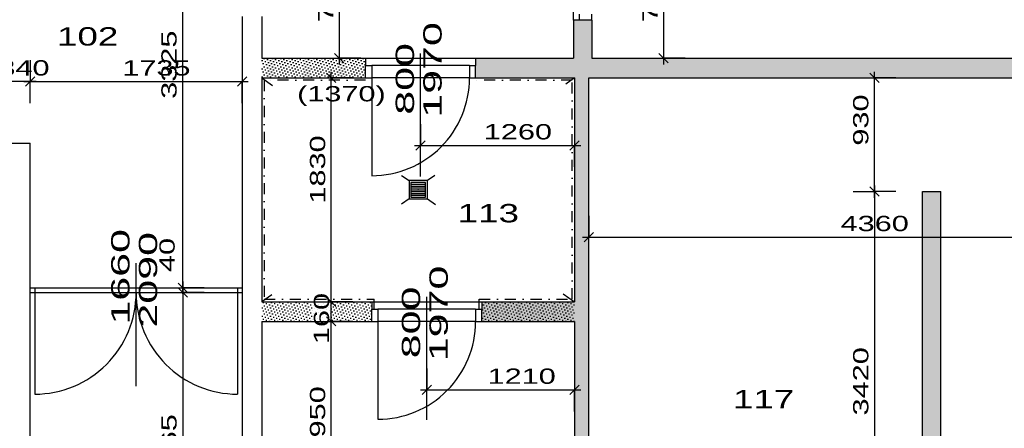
# Model space of a CAD drawing. Extents: x -196363 to 396902, y -489949 to -260582.
# Tile 80 of 256: x 113479 to 121534, y -385167 to -381828. Entities that reach past the tile are written whole.
import ezdxf

# ---------------------------------------------------------------- set-up
doc = ezdxf.new("R2010")
doc.units = 0
doc.header["$MEASUREMENT"] = 0
doc.linetypes.add('DOTDASH', pattern=[1, 0.3, -0.2, 0, -0.2, 0.3])
for name, color, linetype in [('bourani', 15, 'Continuous'), ('koty', 1, 'Continuous'), ('legenda', 1, 'Continuous'), ('noszdiv', 1, 'Continuous'), ('srafbourani', 15, 'Continuous')]:
    doc.layers.add(name, color=color, linetype=linetype)
doc.styles.add('SPIRITTXTSTYLE1', font='ROMAN')
doc.styles.add('SPIRITTXTSTYLE2', font='txt')
doc.linetypes.add('CERCH2', pattern='A,0,-1,[17,dur+dsp vaclavov.shx,S=0.003401,R=0,X=-1,Y=0],0', length=1)
doc.dimstyles.new('SPIRITSTYLE136', dxfattribs={"dimtxt": 125, "dimasz": 12.7, "dimexe": 175, "dimexo": -35.349609, "dimgap": 50, "dimtad": 1, "dimdec": 3, "dimzin": 0, "dimdsep": 46, "dimlunit": 7, "dimtxsty": 'SPIRITTXTSTYLE1', "dimblk1": '_TICKMARKS136', "dimblk2": '_TICKMARKS136', "dimsah": 1, "dimcen": 0.09, "dimdle": 50, "dimclrd": 1, "dimclre": 1, "dimclrt": 1, "dimadec": 0, "dimazin": 0, "dimtfac": 1, "dimtdec": 4, "dimtofl": 0, "dimtmove": 1, "dimatfit": 0, "dimfxl": 0, "dimtolj": 1, "dimtzin": 0, "dimarcsym": 0})
doc.dimstyles.new('SPIRITSTYLE137', dxfattribs={"dimtxt": 125, "dimasz": 12.7, "dimexe": 175, "dimexo": -42.815823, "dimgap": 50, "dimtad": 1, "dimdec": 3, "dimzin": 0, "dimdsep": 46, "dimlunit": 7, "dimtxsty": 'SPIRITTXTSTYLE1', "dimblk1": '_TICKMARKS137', "dimblk2": '_TICKMARKS137', "dimsah": 1, "dimcen": 0.09, "dimdle": 50, "dimclrd": 1, "dimclre": 1, "dimclrt": 1, "dimadec": 0, "dimazin": 0, "dimtfac": 1, "dimtdec": 4, "dimtofl": 0, "dimtmove": 1, "dimatfit": 0, "dimfxl": 0, "dimtolj": 1, "dimtzin": 0, "dimarcsym": 0})
doc.dimstyles.new('SPIRITSTYLE139', dxfattribs={"dimtxt": 125, "dimasz": 12.7, "dimexe": 175, "dimexo": 1127.841431, "dimgap": 50, "dimtad": 1, "dimdec": 3, "dimzin": 0, "dimdsep": 46, "dimlunit": 7, "dimtxsty": 'SPIRITTXTSTYLE1', "dimblk1": '_TICKMARKS139', "dimblk2": '_TICKMARKS139', "dimsah": 1, "dimcen": 0.09, "dimdle": 50, "dimclrd": 1, "dimclre": 1, "dimclrt": 1, "dimadec": 0, "dimazin": 0, "dimtfac": 1, "dimtdec": 4, "dimtofl": 0, "dimtmove": 1, "dimatfit": 0, "dimfxl": 0, "dimtolj": 1, "dimtzin": 0, "dimarcsym": 0})
doc.dimstyles.new('SPIRITSTYLE17', dxfattribs={"dimtxt": 125, "dimasz": 12.7, "dimexe": 175, "dimexo": 4669.553711, "dimgap": 50, "dimtad": 1, "dimdec": 3, "dimzin": 0, "dimdsep": 46, "dimlunit": 7, "dimtxsty": 'SPIRITTXTSTYLE1', "dimblk1": '_TICKMARKS17', "dimblk2": '_TICKMARKS17', "dimsah": 1, "dimcen": 0.09, "dimdle": 50, "dimclrd": 1, "dimclre": 1, "dimclrt": 1, "dimadec": 0, "dimazin": 0, "dimtfac": 1, "dimtdec": 4, "dimtofl": 0, "dimtmove": 1, "dimatfit": 0, "dimfxl": 0, "dimtolj": 1, "dimtzin": 0, "dimarcsym": 0})
doc.dimstyles.new('SPIRITSTYLE26', dxfattribs={"dimtxt": 125, "dimasz": 12.7, "dimexe": 175, "dimexo": -175, "dimgap": 50, "dimtad": 1, "dimdec": 3, "dimzin": 0, "dimdsep": 46, "dimlunit": 7, "dimtxsty": 'SPIRITTXTSTYLE1', "dimblk1": '_TICKMARKS26', "dimblk2": '_TICKMARKS26', "dimsah": 1, "dimcen": 0.09, "dimdle": 50, "dimclrd": 1, "dimclre": 1, "dimclrt": 1, "dimadec": 0, "dimazin": 0, "dimtfac": 1, "dimtdec": 4, "dimtofl": 0, "dimtmove": 1, "dimatfit": 0, "dimfxl": 0, "dimtolj": 1, "dimtzin": 0, "dimarcsym": 0})
doc.dimstyles.new('SPIRITSTYLE329', dxfattribs={"dimtxt": 125, "dimasz": 12.7, "dimexe": 175, "dimexo": 206.34726, "dimgap": 50, "dimtad": 1, "dimdec": 3, "dimzin": 0, "dimdsep": 46, "dimlunit": 7, "dimtxsty": 'SPIRITTXTSTYLE1', "dimblk1": '_TICKMARKS329', "dimblk2": '_TICKMARKS329', "dimsah": 1, "dimcen": 0.09, "dimdle": 50, "dimclrd": 1, "dimclre": 1, "dimclrt": 1, "dimadec": 0, "dimazin": 0, "dimtfac": 1, "dimtdec": 4, "dimtofl": 0, "dimtmove": 1, "dimatfit": 0, "dimfxl": 0, "dimtolj": 1, "dimtzin": 0, "dimarcsym": 0})
doc.dimstyles.new('SPIRITSTYLE331', dxfattribs={"dimtxt": 125, "dimasz": 12.7, "dimexe": 175, "dimexo": -55.788673, "dimgap": 50, "dimtad": 1, "dimdec": 3, "dimzin": 0, "dimdsep": 46, "dimlunit": 7, "dimtxsty": 'SPIRITTXTSTYLE1', "dimblk1": '_TICKMARKS331', "dimblk2": '_TICKMARKS331', "dimsah": 1, "dimcen": 0.09, "dimdle": 50, "dimclrd": 1, "dimclre": 1, "dimclrt": 1, "dimadec": 0, "dimazin": 0, "dimtfac": 1, "dimtdec": 4, "dimtofl": 0, "dimtmove": 1, "dimatfit": 0, "dimfxl": 0, "dimtolj": 1, "dimtzin": 0, "dimarcsym": 0})
doc.dimstyles.new('SPIRITSTYLE351', dxfattribs={"dimtxt": 125, "dimasz": 12.7, "dimexe": 175, "dimexo": -75.930077, "dimgap": 50, "dimtad": 1, "dimdec": 3, "dimzin": 0, "dimdsep": 46, "dimlunit": 7, "dimtxsty": 'SPIRITTXTSTYLE1', "dimblk1": '_TICKMARKS351', "dimblk2": '_TICKMARKS351', "dimsah": 1, "dimcen": 0.09, "dimdle": 50, "dimclrd": 1, "dimclre": 1, "dimclrt": 1, "dimadec": 0, "dimazin": 0, "dimtfac": 1, "dimtdec": 4, "dimtofl": 0, "dimtmove": 1, "dimatfit": 0, "dimfxl": 0, "dimtolj": 1, "dimtzin": 0, "dimarcsym": 0})
doc.dimstyles.new('SPIRITSTYLE352', dxfattribs={"dimtxt": 125, "dimasz": 12.7, "dimexe": 175, "dimexo": -116.857811, "dimgap": 50, "dimtad": 1, "dimdec": 3, "dimzin": 0, "dimdsep": 46, "dimlunit": 7, "dimtxsty": 'SPIRITTXTSTYLE1', "dimblk1": '_TICKMARKS352', "dimblk2": '_TICKMARKS352', "dimsah": 1, "dimcen": 0.09, "dimdle": 50, "dimclrd": 1, "dimclre": 1, "dimclrt": 1, "dimadec": 0, "dimazin": 0, "dimtfac": 1, "dimtdec": 4, "dimtofl": 0, "dimtmove": 1, "dimatfit": 0, "dimfxl": 0, "dimtolj": 1, "dimtzin": 0, "dimarcsym": 0})
doc.dimstyles.new('SPIRITSTYLE354', dxfattribs={"dimtxt": 125, "dimasz": 12.7, "dimexe": 175, "dimexo": 217.112503, "dimgap": 50, "dimtad": 1, "dimdec": 3, "dimzin": 0, "dimdsep": 46, "dimlunit": 7, "dimtxsty": 'SPIRITTXTSTYLE1', "dimblk1": '_TICKMARKS354', "dimblk2": '_TICKMARKS354', "dimsah": 1, "dimcen": 0.09, "dimdle": 50, "dimclrd": 1, "dimclre": 1, "dimclrt": 1, "dimadec": 0, "dimazin": 0, "dimtfac": 1, "dimtdec": 4, "dimtofl": 0, "dimtmove": 1, "dimatfit": 0, "dimfxl": 0, "dimtolj": 1, "dimtzin": 0, "dimarcsym": 0})
doc.dimstyles.new('SPIRITSTYLE362', dxfattribs={"dimtxt": 125, "dimasz": 12.7, "dimexe": 175, "dimexo": 7969.371094, "dimgap": 50, "dimtad": 1, "dimdec": 3, "dimzin": 0, "dimdsep": 46, "dimlunit": 7, "dimtxsty": 'SPIRITTXTSTYLE1', "dimblk1": '_TICKMARKS362', "dimblk2": '_TICKMARKS362', "dimsah": 1, "dimcen": 0.09, "dimdle": 50, "dimclrd": 1, "dimclre": 1, "dimclrt": 1, "dimadec": 0, "dimazin": 0, "dimtfac": 1, "dimtdec": 4, "dimtofl": 0, "dimtmove": 1, "dimatfit": 0, "dimfxl": 0, "dimtolj": 1, "dimtzin": 0, "dimarcsym": 0})
doc.dimstyles.new('SPIRITSTYLE78', dxfattribs={"dimtxt": 125, "dimasz": 12.7, "dimexe": 175, "dimexo": 328.932007, "dimgap": 50, "dimtad": 1, "dimdec": 3, "dimzin": 0, "dimdsep": 46, "dimlunit": 7, "dimtxsty": 'SPIRITTXTSTYLE1', "dimblk1": '_TICKMARKS78', "dimblk2": '_TICKMARKS78', "dimsah": 1, "dimcen": 0.09, "dimdle": 50, "dimclrd": 1, "dimclre": 1, "dimclrt": 1, "dimadec": 0, "dimazin": 0, "dimtfac": 1, "dimtdec": 4, "dimtofl": 0, "dimtmove": 1, "dimatfit": 0, "dimfxl": 0, "dimtolj": 1, "dimtzin": 0, "dimarcsym": 0})
pattern_1 = [(45.000008, (858026.688, -24615.152), (-8.41899395, 25.25696945), [0, -23.8125])]

# ---------------------------------------------------------------- blocks, each defined once
blk = doc.blocks.new('_TICKMARKS17')
at = {"color": 1, "linetype": 'Continuous'}
blk.add_line((-3, -3), (3, 3), dxfattribs=at)
blk = doc.blocks.new('*D562')
at = {"color": 1, "linetype": 'Continuous', "ltscale": 300}
for p, q in [((113564.2, -389549.9, 1723.8), (113564.2, -389724.9, 1723.8)), ((115299.1, -389549.9, 1723.8), (115299.1, -389724.9, 1723.8)), ((113514.2, -389724.9, 1723.8), (115349.1, -389724.9, 1723.8)), ((113564.2, -389899.9, 1723.8), (113564.2, -389724.9, 1723.8)), ((115299.1, -389899.9, 1723.8), (115299.1, -389724.9, 1723.8))]:
    blk.add_line(p, q, dxfattribs=at)
at = {"color": 1, "linetype": 'Continuous', "ltscale": 300, "xscale": 12.69999980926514, "yscale": 12.69999980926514, "zscale": 12.69999980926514, "rotation": 180.0000050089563}
blk.add_blockref('_TICKMARKS17', (113564.2, -389724.9, 1723.8), dxfattribs=at)
at = {"color": 1, "linetype": 'Continuous', "ltscale": 300, "xscale": 12.69999980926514, "yscale": 12.69999980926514, "zscale": 12.69999980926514}
blk.add_blockref('_TICKMARKS17', (115299.1, -389724.9, 1723.8), dxfattribs=at)
at = {"color": 1, "linetype": 'Continuous', "ltscale": 300, "style": 'SPIRITTXTSTYLE1', "width": 1.5}
blk.add_text('1735', height=125, dxfattribs=at).set_placement((114318.6, -389674.9, 1723.8))
blk = doc.blocks.new('_TICKMARKS78')
at = {"color": 1, "linetype": 'Continuous'}
blk.add_line((-3, -3), (3, 3), dxfattribs=at)
blk = doc.blocks.new('*D711')
at = {"color": 1, "linetype": 'Continuous', "ltscale": 300}
for p, q in [((113224.2, -382159, 1723.8), (113224.2, -382334, 1723.8)), ((113564.2, -382159, 1723.8), (113564.2, -382334, 1723.8)), ((113614.2, -382334, 1723.8), (113174.2, -382334, 1723.8)), ((113224.2, -382509, 1723.8), (113224.2, -382334, 1723.8)), ((113564.2, -382509, 1723.8), (113564.2, -382334, 1723.8))]:
    blk.add_line(p, q, dxfattribs=at)
at = {"color": 1, "linetype": 'Continuous', "ltscale": 300, "xscale": 12.69999980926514, "yscale": 12.69999980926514, "zscale": 12.69999980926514}
for p, rotation in [((113224.2, -382334, 1723.8), 180.0000050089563), ((113564.2, -382334, 1723.8), 360.0000100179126)]:
    blk.add_blockref('_TICKMARKS78', p, dxfattribs=dict(at, rotation=rotation))
at = {"color": 1, "linetype": 'Continuous', "ltscale": 300, "style": 'SPIRITTXTSTYLE1', "width": 1.5}
blk.add_text('340', height=125, rotation=360.00001, dxfattribs=at).set_placement((113304.9, -382284, 1723.8))
blk = doc.blocks.new('_TICKMARKS26')
at = {"color": 1, "linetype": 'Continuous'}
blk.add_line((-3, -3), (3, 3), dxfattribs=at)
blk = doc.blocks.new('*D718')
at = {"color": 1, "linetype": 'Continuous', "ltscale": 300}
for p, q in [((113564.2, -382159, 1723.8), (113564.2, -382334, 1723.8)), ((115299.1, -382159, 1723.8), (115299.1, -382334, 1723.8)), ((113514.2, -382334, 1723.8), (115349.1, -382334, 1723.8)), ((113564.2, -382509, 1723.8), (113564.2, -382334, 1723.8)), ((115299.1, -382509, 1723.8), (115299.1, -382334, 1723.8))]:
    blk.add_line(p, q, dxfattribs=at)
at = {"color": 1, "linetype": 'Continuous', "ltscale": 300, "xscale": 12.69999980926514, "yscale": 12.69999980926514, "zscale": 12.69999980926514, "rotation": 180.0000050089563}
blk.add_blockref('_TICKMARKS26', (113564.2, -382334, 1723.8), dxfattribs=at)
at = {"color": 1, "linetype": 'Continuous', "ltscale": 300, "xscale": 12.69999980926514, "yscale": 12.69999980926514, "zscale": 12.69999980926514}
blk.add_blockref('_TICKMARKS26', (115299.1, -382334, 1723.8), dxfattribs=at)
at = {"color": 1, "linetype": 'Continuous', "ltscale": 300, "style": 'SPIRITTXTSTYLE1', "width": 1.5}
blk.add_text('1735', height=125, dxfattribs=at).set_placement((114318.6, -382284, 1723.8))
blk = doc.blocks.new('_TICKMARKS329')
at = {"color": 1, "linetype": 'Continuous'}
blk.add_line((-3, -3), (3, 3), dxfattribs=at)
blk = doc.blocks.new('*D738')
at = {"color": 1, "linetype": 'Continuous', "ltscale": 300}
for p, q in [((114813, -384067.9, 1723.8), (114813, -380642.9, 1723.8)), ((114638, -380692.9, 1723.8), (114813, -380692.9, 1723.8)), ((114988, -380692.9, 1723.8), (114813, -380692.9, 1723.8)), ((114638, -384017.9, 1723.8), (114813, -384017.9, 1723.8)), ((114988, -384017.9, 1723.8), (114813, -384017.9, 1723.8))]:
    blk.add_line(p, q, dxfattribs=at)
at = {"color": 1, "linetype": 'Continuous', "ltscale": 300, "xscale": 12.69999980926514, "yscale": 12.69999980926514, "zscale": 12.69999980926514}
for p, rotation in [((114813, -380692.9, 1723.8), 90.00000250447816), ((114813, -384017.9, 1723.8), 270.0000006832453)]:
    blk.add_blockref('_TICKMARKS329', p, dxfattribs=dict(at, rotation=rotation))
at = {"color": 1, "linetype": 'Continuous', "ltscale": 300, "style": 'SPIRITTXTSTYLE1', "width": 1.5}
blk.add_text('3325', height=125, rotation=90, dxfattribs=at).set_placement((114763, -382474.4, 1723.8))
blk = doc.blocks.new('*D739')
at = {"color": 1, "linetype": 'Continuous', "ltscale": 300}
for p, q in [((114813, -383967.9, 1723.8), (114813, -384107.9, 1723.8)), ((114638, -384017.9, 1723.8), (114813, -384017.9, 1723.8)), ((114638, -384057.9, 1723.8), (114813, -384057.9, 1723.8)), ((114988, -384017.9, 1723.8), (114813, -384017.9, 1723.8)), ((114988, -384057.9, 1723.8), (114813, -384057.9, 1723.8))]:
    blk.add_line(p, q, dxfattribs=at)
at = {"color": 1, "linetype": 'Continuous', "ltscale": 300, "xscale": 12.69999980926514, "yscale": 12.69999980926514, "zscale": 12.69999980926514}
for p, rotation in [((114813, -384017.9, 1723.8), 90.00000250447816), ((114813, -384057.9, 1723.8), -90.00000250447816)]:
    blk.add_blockref('_TICKMARKS26', p, dxfattribs=dict(at, rotation=rotation))
at = {"color": 1, "linetype": 'Continuous', "ltscale": 300, "style": 'SPIRITTXTSTYLE1', "width": 1.5}
blk.add_text('40', height=125, rotation=450.00002, dxfattribs=at).set_placement((114747, -383890, 1723.8))
blk = doc.blocks.new('*D740')
at = {"color": 1, "linetype": 'Continuous', "ltscale": 300}
for p, q in [((114638, -384057.9, 1723.8), (114813, -384057.9, 1723.8)), ((114813, -384007.9, 1723.8), (114813, -386972.9, 1723.8)), ((114988, -384057.9, 1723.8), (114813, -384057.9, 1723.8)), ((114638, -386922.9, 1723.8), (114813, -386922.9, 1723.8)), ((114988, -386922.9, 1723.8), (114813, -386922.9, 1723.8))]:
    blk.add_line(p, q, dxfattribs=at)
at = {"color": 1, "linetype": 'Continuous', "ltscale": 300, "xscale": 12.69999980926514, "yscale": 12.69999980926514, "zscale": 12.69999980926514}
for p, rotation in [((114813, -384057.9, 1723.8), 90.00000250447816), ((114813, -386922.9, 1723.8), -90.00000250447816)]:
    blk.add_blockref('_TICKMARKS26', p, dxfattribs=dict(at, rotation=rotation))
at = {"color": 1, "linetype": 'Continuous', "ltscale": 300, "style": 'SPIRITTXTSTYLE1', "width": 1.5}
blk.add_text('2865', height=125, rotation=450.00002, dxfattribs=at).set_placement((114763, -385609.4, 1723.8))
blk = doc.blocks.new('_TICKMARKS331')
at = {"color": 1, "linetype": 'Continuous'}
blk.add_line((-3, -3), (3, 3), dxfattribs=at)
blk = doc.blocks.new('*D745')
at = {"color": 1, "linetype": 'Continuous', "ltscale": 300}
for p, q in [((115853.4, -384292.8, 1723.8), (116028.4, -384292.8, 1723.8)), ((116028.4, -386292.9, 1723.8), (116028.4, -384242.8, 1723.8)), ((116203.4, -384292.8, 1723.8), (116028.4, -384292.8, 1723.8)), ((115853.4, -386242.9, 1723.8), (116028.4, -386242.9, 1723.8)), ((116203.4, -386242.9, 1723.8), (116028.4, -386242.9, 1723.8))]:
    blk.add_line(p, q, dxfattribs=at)
at = {"color": 1, "linetype": 'Continuous', "ltscale": 300, "xscale": 12.69999980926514, "yscale": 12.69999980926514, "zscale": 12.69999980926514}
for p, rotation in [((116028.4, -384292.8, 1723.8), 90.00000250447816), ((116028.4, -386242.9, 1723.8), 270.0000006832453)]:
    blk.add_blockref('_TICKMARKS331', p, dxfattribs=dict(at, rotation=rotation))
at = {"color": 1, "linetype": 'Continuous', "ltscale": 300, "style": 'SPIRITTXTSTYLE1', "width": 1.5}
blk.add_text('1950', height=125, rotation=90, dxfattribs=at).set_placement((115978.4, -385380.9, 1723.8))
blk = doc.blocks.new('*D746')
at = {"color": 1, "linetype": 'Continuous', "ltscale": 300}
for p, q in [((115853.4, -384132.8, 1723.8), (116028.4, -384132.8, 1723.8)), ((116028.4, -384342.8, 1723.8), (116028.4, -384082.8, 1723.8)), ((116203.4, -384132.8, 1723.8), (116028.4, -384132.8, 1723.8)), ((115853.4, -384292.8, 1723.8), (116028.4, -384292.8, 1723.8)), ((116203.4, -384292.8, 1723.8), (116028.4, -384292.8, 1723.8))]:
    blk.add_line(p, q, dxfattribs=at)
at = {"color": 1, "linetype": 'Continuous', "ltscale": 300, "xscale": 12.69999980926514, "yscale": 12.69999980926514, "zscale": 12.69999980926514}
for p, rotation in [((116028.4, -384132.8, 1723.8), 90.00000250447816), ((116028.4, -384292.8, 1723.8), 270.0000006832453)]:
    blk.add_blockref('_TICKMARKS26', p, dxfattribs=dict(at, rotation=rotation))
at = {"color": 1, "linetype": 'Continuous', "ltscale": 300, "style": 'SPIRITTXTSTYLE1', "width": 1.5}
blk.add_text('160', height=125, rotation=90, dxfattribs=at).set_placement((116010.4, -384479.1, 1723.8))
blk = doc.blocks.new('*D747')
at = {"color": 1, "linetype": 'Continuous', "ltscale": 300}
for p, q in [((116028.4, -384182.9, 1723.8), (116028.4, -382252.9, 1723.8)), ((115853.4, -382302.9, 1723.8), (116028.4, -382302.9, 1723.8)), ((116203.4, -382302.9, 1723.8), (116028.4, -382302.9, 1723.8)), ((115853.4, -384132.8, 1723.8), (116028.4, -384132.8, 1723.8)), ((116203.4, -384132.8, 1723.8), (116028.4, -384132.8, 1723.8))]:
    blk.add_line(p, q, dxfattribs=at)
at = {"color": 1, "linetype": 'Continuous', "ltscale": 300, "xscale": 12.69999980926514, "yscale": 12.69999980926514, "zscale": 12.69999980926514}
for p, rotation in [((116028.4, -382302.9, 1723.8), 90.00000250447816), ((116028.4, -384132.8, 1723.8), 270.0000006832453)]:
    blk.add_blockref('_TICKMARKS26', p, dxfattribs=dict(at, rotation=rotation))
at = {"color": 1, "linetype": 'Continuous', "ltscale": 300, "style": 'SPIRITTXTSTYLE1', "width": 1.5}
blk.add_text('1830', height=125, rotation=90, dxfattribs=at).set_placement((115978.4, -383330.9, 1723.8))
blk = doc.blocks.new('_TICKMARKS351')
at = {"color": 1, "linetype": 'Continuous'}
blk.add_line((-3, -3), (3, 3), dxfattribs=at)
blk = doc.blocks.new('*D818')
at = {"color": 1, "linetype": 'Continuous', "ltscale": 300}
for p, q in [((118572, -381372.9, 1723.8), (118747, -381372.9, 1723.8)), ((118747, -381322.9, 1723.8), (118747, -382192.9, 1723.8)), ((118922, -381372.9, 1723.8), (118747, -381372.9, 1723.8)), ((118572, -382142.9, 1723.8), (118747, -382142.9, 1723.8)), ((118922, -382142.9, 1723.8), (118747, -382142.9, 1723.8))]:
    blk.add_line(p, q, dxfattribs=at)
at = {"color": 1, "linetype": 'Continuous', "ltscale": 300, "xscale": 12.69999980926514, "yscale": 12.69999980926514, "zscale": 12.69999980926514}
for p, rotation in [((118747, -381372.9, 1723.8), 90.00000250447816), ((118747, -382142.9, 1723.8), -90.00000250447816)]:
    blk.add_blockref('_TICKMARKS351', p, dxfattribs=dict(at, rotation=rotation))
at = {"color": 1, "linetype": 'Continuous', "ltscale": 300, "style": 'SPIRITTXTSTYLE1', "width": 1.5}
blk.add_text('770', height=125, rotation=450.00002, dxfattribs=at).set_placement((118697, -381847.2, 1723.8))
blk = doc.blocks.new('_TICKMARKS352')
at = {"color": 1, "linetype": 'Continuous'}
blk.add_line((-3, -3), (3, 3), dxfattribs=at)
blk = doc.blocks.new('*D819')
at = {"color": 1, "linetype": 'Continuous', "ltscale": 300}
for p, q in [((115918.9, -381372.9, 1723.8), (116093.9, -381372.9, 1723.8)), ((116093.9, -381322.9, 1723.8), (116093.9, -382192.9, 1723.8)), ((116268.9, -381372.9, 1723.8), (116093.9, -381372.9, 1723.8)), ((115918.9, -382142.9, 1723.8), (116093.9, -382142.9, 1723.8)), ((116268.9, -382142.9, 1723.8), (116093.9, -382142.9, 1723.8))]:
    blk.add_line(p, q, dxfattribs=at)
at = {"color": 1, "linetype": 'Continuous', "ltscale": 300, "xscale": 12.69999980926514, "yscale": 12.69999980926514, "zscale": 12.69999980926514}
for p, rotation in [((116093.9, -381372.9, 1723.8), 90.00000250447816), ((116093.9, -382142.9, 1723.8), -90.00000250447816)]:
    blk.add_blockref('_TICKMARKS352', p, dxfattribs=dict(at, rotation=rotation))
at = {"color": 1, "linetype": 'Continuous', "ltscale": 300, "style": 'SPIRITTXTSTYLE1', "width": 1.5}
blk.add_text('770', height=125, rotation=450.00002, dxfattribs=at).set_placement((116043.9, -381847.2, 1723.8))
blk = doc.blocks.new('_TICKMARKS136')
at = {"color": 1, "linetype": 'Continuous'}
blk.add_line((-3, -3), (3, 3), dxfattribs=at)
blk = doc.blocks.new('*D820')
at = {"color": 1, "linetype": 'Continuous', "ltscale": 300}
for p, q in [((116759.1, -382681, 1723.8), (116759.1, -382856, 1723.8)), ((118019.2, -382681, 1723.8), (118019.2, -382856, 1723.8)), ((116709.1, -382856, 1723.8), (118069.2, -382856, 1723.8)), ((116759.1, -383031, 1723.8), (116759.1, -382856, 1723.8)), ((118019.2, -383031, 1723.8), (118019.2, -382856, 1723.8))]:
    blk.add_line(p, q, dxfattribs=at)
at = {"color": 1, "linetype": 'Continuous', "ltscale": 300, "xscale": 12.69999980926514, "yscale": 12.69999980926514, "zscale": 12.69999980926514, "rotation": 180.0000050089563}
blk.add_blockref('_TICKMARKS136', (116759.1, -382856, 1723.8), dxfattribs=at)
at = {"color": 1, "linetype": 'Continuous', "ltscale": 300, "xscale": 12.69999980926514, "yscale": 12.69999980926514, "zscale": 12.69999980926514}
blk.add_blockref('_TICKMARKS136', (118019.2, -382856, 1723.8), dxfattribs=at)
at = {"color": 1, "linetype": 'Continuous', "ltscale": 300, "style": 'SPIRITTXTSTYLE1', "width": 1.5}
blk.add_text('1260', height=125, dxfattribs=at).set_placement((117276.1, -382806.1, 1723.8))
blk = doc.blocks.new('_TICKMARKS137')
at = {"color": 1, "linetype": 'Continuous'}
blk.add_line((-3, -3), (3, 3), dxfattribs=at)
blk = doc.blocks.new('*D821')
at = {"color": 1, "linetype": 'Continuous', "ltscale": 300}
for p, q in [((116809.1, -384678.5, 1723.8), (116809.1, -384853.5, 1723.8)), ((118019.2, -384678.5, 1723.8), (118019.2, -384853.5, 1723.8)), ((116759.1, -384853.5, 1723.8), (118069.2, -384853.5, 1723.8)), ((116809.1, -385028.5, 1723.8), (116809.1, -384853.5, 1723.8)), ((118019.2, -385028.5, 1723.8), (118019.2, -384853.5, 1723.8))]:
    blk.add_line(p, q, dxfattribs=at)
at = {"color": 1, "linetype": 'Continuous', "ltscale": 300, "xscale": 12.69999980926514, "yscale": 12.69999980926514, "zscale": 12.69999980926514, "rotation": 180.0000050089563}
blk.add_blockref('_TICKMARKS137', (116809.1, -384853.5, 1723.8), dxfattribs=at)
at = {"color": 1, "linetype": 'Continuous', "ltscale": 300, "xscale": 12.69999980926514, "yscale": 12.69999980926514, "zscale": 12.69999980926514}
blk.add_blockref('_TICKMARKS137', (118019.2, -384853.5, 1723.8), dxfattribs=at)
at = {"color": 1, "linetype": 'Continuous', "ltscale": 300, "style": 'SPIRITTXTSTYLE1', "width": 1.5}
blk.add_text('1210', height=125, dxfattribs=at).set_placement((117307, -384803.5, 1723.8))
blk = doc.blocks.new('_TICKMARKS139')
at = {"color": 1, "linetype": 'Continuous'}
blk.add_line((-3, -3), (3, 3), dxfattribs=at)
blk = doc.blocks.new('*D823')
at = {"color": 1, "linetype": 'Continuous', "ltscale": 300}
for p, q in [((118134.2, -383430.7, 1723.8), (118134.2, -383605.7, 1723.8)), ((122494.2, -383430.7, 1723.8), (122494.2, -383605.7, 1723.8)), ((118084.2, -383605.7, 1723.8), (122544.2, -383605.7, 1723.8)), ((118134.2, -383780.7, 1723.8), (118134.2, -383605.7, 1723.8)), ((122494.2, -383780.7, 1723.8), (122494.2, -383605.7, 1723.8))]:
    blk.add_line(p, q, dxfattribs=at)
at = {"color": 1, "linetype": 'Continuous', "ltscale": 300, "xscale": 12.69999980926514, "yscale": 12.69999980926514, "zscale": 12.69999980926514, "rotation": 180.0000050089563}
blk.add_blockref('_TICKMARKS139', (118134.2, -383605.7, 1723.8), dxfattribs=at)
at = {"color": 1, "linetype": 'Continuous', "ltscale": 300, "xscale": 12.69999980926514, "yscale": 12.69999980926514, "zscale": 12.69999980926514}
blk.add_blockref('_TICKMARKS139', (122494.2, -383605.7, 1723.8), dxfattribs=at)
at = {"color": 1, "linetype": 'Continuous', "ltscale": 300, "style": 'SPIRITTXTSTYLE1', "width": 1.5}
blk.add_text('4360', height=125, dxfattribs=at).set_placement((120195.1, -383555.7, 1723.8))
blk = doc.blocks.new('_TICKMARKS354')
at = {"color": 1, "linetype": 'Continuous'}
blk.add_line((-3, -3), (3, 3), dxfattribs=at)
blk = doc.blocks.new('*D824')
at = {"color": 1, "linetype": 'Continuous', "ltscale": 300}
for p, q in [((120297.1, -383232.9, 1723.8), (120472.1, -383232.9, 1723.8)), ((120472.1, -383182.9, 1723.8), (120472.1, -386702.9, 1723.8)), ((120647, -383232.9, 1723.8), (120472.1, -383232.9, 1723.8)), ((120297.1, -386652.9, 1723.8), (120472.1, -386652.9, 1723.8)), ((120647, -386652.9, 1723.8), (120472.1, -386652.9, 1723.8))]:
    blk.add_line(p, q, dxfattribs=at)
at = {"color": 1, "linetype": 'Continuous', "ltscale": 300, "xscale": 12.69999980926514, "yscale": 12.69999980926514, "zscale": 12.69999980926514}
for p, rotation in [((120472.1, -383232.9, 1723.8), 90.00000250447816), ((120472.1, -386652.9, 1723.8), -90.00000250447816)]:
    blk.add_blockref('_TICKMARKS354', p, dxfattribs=dict(at, rotation=rotation))
at = {"color": 1, "linetype": 'Continuous', "ltscale": 300, "style": 'SPIRITTXTSTYLE1', "width": 1.5}
blk.add_text('3420', height=125, rotation=450.00002, dxfattribs=at).set_placement((120422, -385061.9, 1723.8))
blk = doc.blocks.new('*D825')
at = {"color": 1, "linetype": 'Continuous', "ltscale": 300}
for p, q in [((120472.1, -383282.9, 1723.8), (120472.1, -382252.9, 1723.8)), ((120297.1, -382302.9, 1723.8), (120472.1, -382302.9, 1723.8)), ((120647, -382302.9, 1723.8), (120472.1, -382302.9, 1723.8)), ((120297.1, -383232.9, 1723.8), (120472.1, -383232.9, 1723.8)), ((120647, -383232.9, 1723.8), (120472.1, -383232.9, 1723.8))]:
    blk.add_line(p, q, dxfattribs=at)
at = {"color": 1, "linetype": 'Continuous', "ltscale": 300, "xscale": 12.69999980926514, "yscale": 12.69999980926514, "zscale": 12.69999980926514}
for p, rotation in [((120472.1, -382302.9, 1723.8), 90.00000250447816), ((120472.1, -383232.9, 1723.8), 270.0000006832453)]:
    blk.add_blockref('_TICKMARKS354', p, dxfattribs=dict(at, rotation=rotation))
at = {"color": 1, "linetype": 'Continuous', "ltscale": 300, "style": 'SPIRITTXTSTYLE1', "width": 1.5}
blk.add_text('930', height=125, rotation=90, dxfattribs=at).set_placement((120422, -382857.2, 1723.8))
blk = doc.blocks.new('_TICKMARKS362')
at = {"color": 1, "linetype": 'Continuous'}
blk.add_line((-3, -3), (3, 3), dxfattribs=at)
blk = doc.blocks.new('*D852')
at = {"color": 1, "linetype": 'Continuous', "ltscale": 300}
for p, q in [((106799.8, -370192.9, 1723.8), (106799.8, -387172.9, 1723.8)), ((106624.8, -370242.9, 1723.8), (106799.8, -370242.9, 1723.8)), ((106974.8, -370242.9, 1723.8), (106799.8, -370242.9, 1723.8)), ((106624.8, -387122.9, 1723.8), (106799.8, -387122.9, 1723.8)), ((106974.8, -387122.9, 1723.8), (106799.8, -387122.9, 1723.8))]:
    blk.add_line(p, q, dxfattribs=at)
at = {"color": 1, "linetype": 'Continuous', "ltscale": 300, "xscale": 12.69999980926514, "yscale": 12.69999980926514, "zscale": 12.69999980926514}
for p, rotation in [((106799.8, -370242.9, 1723.8), 90.00000250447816), ((106799.8, -387122.9, 1723.8), -90.00000250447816)]:
    blk.add_blockref('_TICKMARKS362', p, dxfattribs=dict(at, rotation=rotation))
at = {"color": 1, "linetype": 'Continuous', "ltscale": 300, "style": 'SPIRITTXTSTYLE1', "width": 1.5}
blk.add_text('16880', height=125, rotation=450.00002, dxfattribs=at).set_placement((106749.8, -378825.8, 1723.8))

msp = doc.modelspace()

# ---------------------------------------------------------------- hatches: boundary and pattern name
at = {"layer": 'srafbourani', "linetype": 'Continuous', "ltscale": 300}
h = msp.add_hatch(dxfattribs=at)
h.set_pattern_fill('Nasyp-1', color=15, scale=23.8125, angle=45.000008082, style=0, pattern_type=2)
h.set_pattern_definition(pattern_1)
h.paths.add_polyline_path([(118134.16406, -382302.875), (122494.17969, -382302.875), (122494.17969, -382422.875), (122594.14062, -382422.875), (122654.17188, -382422.875), (122654.17188, -382302.875), (122769.16406, -382302.875), (122769.16406, -382242.875), (122769.16406, -382142.875), (118159.16406, -382142.875), (118159.16406, -381832.90625), (118059.14844, -381832.90625), (118009.19531, -381832.875), (118009.19531, -382142.875), (117209.19531, -382142.875), (117209.19531, -382202.875), (117209.19531, -382302.875), (118019.16406, -382302.875)], flags=0)
h = msp.add_hatch(dxfattribs=at)
h.set_pattern_fill('Nasyp-1', color=15, scale=23.8125, angle=45.000008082, style=0, pattern_type=2)
h.set_pattern_definition(pattern_1)
h.paths.add_polyline_path([(118159.16406, -381832.90625), (118159.16406, -382142.875), (122769.16406, -382142.875), (122769.16406, -382242.875), (122769.16406, -382302.875), (122654.17188, -382302.875), (122654.17188, -382422.875), (122594.14062, -382422.875), (122494.17969, -382422.875), (122494.17969, -382302.875), (118134.16406, -382302.875), (118134.16406, -386242.875), (118019.16406, -386242.875), (118019.16406, -384292.84375), (117259.20312, -384292.84375), (117259.20312, -384132.84375), (118019.16406, -384132.84375), (118019.16406, -382302.875), (117209.19531, -382302.875), (117209.19531, -382202.875), (117209.19531, -382142.875), (118009.19531, -382142.875), (118009.19531, -381832.875), (118059.14844, -381832.90625)], flags=0)
h = msp.add_hatch(dxfattribs=at)
h.set_pattern_fill('Nasyp-1', color=15, scale=23.8125, angle=45.000008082, style=0, pattern_type=2)
h.set_pattern_definition(pattern_1)
h.paths.add_polyline_path([(115459.17188, -382142.875), (116309.17969, -382142.875), (116309.17969, -382302.875), (115459.17188, -382302.875)], flags=0)
h = msp.add_hatch(dxfattribs=at)
h.set_pattern_fill('Nasyp-1', color=15, scale=23.8125, angle=45.000008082, style=0, pattern_type=2)
h.set_pattern_definition(pattern_1)
h.paths.add_polyline_path([(118019.16406, -382302.875), (118134.16406, -382302.875), (118134.16406, -386242.875), (118019.16406, -386242.875)], flags=0)
h = msp.add_hatch(dxfattribs=at)
h.set_pattern_fill('Nasyp-1', color=15, scale=23.8125, angle=45.000008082, style=0, pattern_type=2)
h.set_pattern_definition(pattern_1)
h.paths.add_polyline_path([(120864.16406, -386652.875), (121014.13281, -386652.875), (121014.13281, -383232.875), (120864.16406, -383232.875)], flags=0)
h = msp.add_hatch(dxfattribs=at)
h.set_pattern_fill('Nasyp-1', color=15, scale=23.8125, angle=45.000008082, style=0, pattern_type=2)
h.set_pattern_definition(pattern_1)
h.paths.add_polyline_path([(115459.17188, -384292.84375), (116359.1875, -384292.84375), (116359.1875, -384132.84375), (115459.17188, -384132.84375)], flags=0)
h = msp.add_hatch(dxfattribs=at)
h.set_pattern_fill('Nasyp-1', color=15, scale=23.8125, angle=45.000008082, style=0, pattern_type=2)
h.set_pattern_definition(pattern_1)
h.paths.add_polyline_path([(117259.20312, -384292.84375), (118019.16406, -384292.84375), (118019.16406, -384132.84375), (117259.20312, -384132.84375)], flags=0)

# ---------------------------------------------------------------- linework, layer by layer
at = {"layer": 'bourani', "color": 15, "linetype": 'CERCH2', "ltscale": 300}
for p, q in [((118009.19531, -381832.875, 2623.80005), (118009.19531, -380807.875, 2623.80005)), ((116309.17969, -382142.875, 2623.80005), (117209.19531, -382142.875, 2623.80005)), ((113601.69531, -384017.90625, 3447.6001), (115261.625, -384017.90625, 3447.6001)), ((113601.69531, -384057.9375, 3447.6001), (115261.625, -384057.9375, 3447.6001)), ((116359.1875, -384132.84375, 2623.80005), (117259.20312, -384132.84375, 2623.80005))]:
    msp.add_line(p, q, dxfattribs=at)
at = {"layer": 'bourani', "color": 15, "linetype": 'Continuous', "ltscale": 300}
for p, q in [((118059.14844, -381832.875, 2623.80005), (118059.14844, -381782.875, 2623.80005)), ((118159.16406, -381832.875, 2623.80005), (118159.16406, -381782.875, 2623.80005)), ((118009.19531, -381832.875, 2623.80005), (118009.19531, -382142.875, 2623.80005)), ((118059.14844, -381832.875, 2623.80005), (118009.19531, -381832.875, 2623.80005)), ((118159.16406, -381832.875, 2623.80005), (118159.16406, -382142.875, 2623.80005)), ((115459.17188, -382142.875, 2623.80005), (116309.17969, -382142.875, 2623.80005)), ((116309.17969, -382142.875, 2623.80005), (116309.17969, -382202.875, 2623.80005)), ((116309.17969, -382202.875, 2623.80005), (116359.1875, -382202.875, 2623.80005)), ((116359.1875, -382202.875, 2623.80005), (116359.1875, -382302.875, 2623.80005)), ((117159.1875, -382202.875, 2623.80005), (117209.19531, -382202.875, 2623.80005)), ((117159.1875, -382202.875, 2623.80005), (117159.1875, -382302.875, 2623.80005)), ((117209.19531, -382142.875, 2623.80005), (118009.19531, -382142.875, 2623.80005)), ((117209.19531, -382142.875, 2623.80005), (117209.19531, -382202.875, 2623.80005)), ((118159.16406, -382142.875, 2623.80005), (122769.16406, -382142.875, 2623.80005)), ((115459.17188, -382302.875, 2623.80005), (116309.17969, -382302.875, 2623.80005)), ((115459.17188, -382302.875, 4347.59961), (115547.92188, -382364.75, 4347.59961)), ((116309.17969, -382302.875, 2623.80005), (116359.1875, -382302.875, 2623.80005)), ((116359.1875, -382302.875, 3447.6001), (116359.1875, -383102.875, 3447.6001)), ((117159.1875, -382302.875, 2623.80005), (117209.19531, -382302.875, 2623.80005)), ((117209.19531, -382302.875, 2623.80005), (118019.16406, -382302.875, 2623.80005)), ((118019.16406, -382302.875, 4347.59961), (117946.24219, -382353.6875, 4347.59961)), ((118019.16406, -382302.875, 2623.80005), (118019.16406, -384132.84375, 2623.80005)), ((118134.16406, -382302.875, 2623.80005), (122494.17969, -382302.875, 2623.80005)), ((118134.16406, -386242.875, 2623.80005), (118134.16406, -382302.875, 2623.80005)), ((116602.375, -383099.84375, 4347.59961), (116664.1875, -383142.90625, 4347.59961)), ((116814.15625, -383142.90625, 4347.59961), (116664.1875, -383142.90625, 4347.59961)), ((116664.1875, -383142.90625, 4347.59961), (116664.1875, -383292.90625, 4347.59961)), ((116679.16406, -383157.90625, 4347.59961), (116679.16406, -383277.875, 4347.59961)), ((116799.17188, -383157.90625, 4347.59961), (116679.16406, -383157.90625, 4347.59961)), ((116679.16406, -383172.84375, 4347.59961), (116799.17188, -383172.84375, 4347.59961)), ((116799.17188, -383277.875, 4347.59961), (116799.17188, -383157.90625, 4347.59961)), ((116875.32031, -383100.25, 4347.59961), (116814.15625, -383142.90625, 4347.59961)), ((116814.15625, -383292.90625, 4347.59961), (116814.15625, -383142.90625, 4347.59961)), ((116679.16406, -383187.84375, 4347.59961), (116799.17188, -383187.84375, 4347.59961)), ((116679.16406, -383202.84375, 4347.59961), (116799.17188, -383202.84375, 4347.59961)), ((116679.16406, -383217.875, 4347.59961), (116799.17188, -383217.875, 4347.59961)), ((116679.16406, -383232.875, 4347.59961), (116799.17188, -383232.875, 4347.59961)), ((116679.16406, -383247.875, 4347.59961), (116799.17188, -383247.875, 4347.59961)), ((120864.16406, -386652.875, 2623.80005), (120864.16406, -383232.875, 2623.80005)), ((120864.16406, -383232.875, 2623.80005), (121014.13281, -383232.875, 2623.80005)), ((121014.13281, -386652.875, 2623.80005), (121014.13281, -383232.875, 2623.80005)), ((116664.1875, -383292.90625, 4347.59961), (116602.52344, -383335.84375, 4347.59961)), ((116664.1875, -383292.90625, 4347.59961), (116814.15625, -383292.90625, 4347.59961)), ((116679.16406, -383262.875, 4347.59961), (116799.17188, -383262.875, 4347.59961)), ((116679.16406, -383277.875, 4347.59961), (116799.17188, -383277.875, 4347.59961)), ((116814.15625, -383292.90625, 4347.59961), (116879.64062, -383338.53125, 4347.59961)), ((113564.19531, -384017.90625, 3447.6001), (113601.69531, -384017.90625, 3447.6001)), ((113564.19531, -384057.9375, 3447.6001), (113601.69531, -384057.9375, 3447.6001)), ((113601.69531, -384017.90625, 3447.6001), (113601.69531, -384057.9375, 3447.6001)), ((113601.69531, -384057.9375, 3447.6001), (113601.69531, -384887.90625, 3447.6001)), ((115261.625, -384017.90625, 3447.6001), (115299.13281, -384017.90625, 3447.6001)), ((115261.625, -384017.90625, 3447.6001), (115261.625, -384057.9375, 3447.6001)), ((115261.625, -384057.9375, 3447.6001), (115261.625, -384887.90625, 3447.6001)), ((115261.625, -384057.9375, 3447.6001), (115299.13281, -384057.9375, 3447.6001)), ((115542.07031, -384075.0625, 4347.59961), (115459.17188, -384132.84375, 4347.59961)), ((115459.17188, -384132.84375, 2623.80005), (116359.1875, -384132.84375, 2623.80005)), ((116359.1875, -384132.84375, 2623.80005), (116359.1875, -384192.875, 2623.80005)), ((117259.20312, -384132.84375, 2623.80005), (118019.16406, -384132.84375, 2623.80005)), ((117259.20312, -384132.84375, 2623.80005), (117259.20312, -384192.875, 2623.80005)), ((117925.95312, -384067.90625, 4347.59961), (118019.16406, -384132.84375, 4347.59961)), ((116359.1875, -384192.875, 2623.80005), (116409.19531, -384192.875, 2623.80005)), ((116409.19531, -384192.875, 2623.80005), (116409.19531, -384292.84375, 2623.80005)), ((117209.19531, -384192.875, 2623.80005), (117259.20312, -384192.875, 2623.80005)), ((117209.19531, -384192.875, 2623.80005), (117209.19531, -384292.84375, 2623.80005)), ((115459.17188, -384292.84375, 2623.80005), (116359.1875, -384292.84375, 2623.80005)), ((116359.1875, -384292.84375, 2623.80005), (116409.19531, -384292.84375, 2623.80005)), ((116409.19531, -384292.84375, 3447.6001), (116409.19531, -385092.84375, 3447.6001)), ((117209.19531, -384292.84375, 2623.80005), (117259.20312, -384292.84375, 2623.80005)), ((117259.20312, -384292.84375, 2623.80005), (118019.16406, -384292.84375, 2623.80005)), ((118019.16406, -384292.84375, 2623.80005), (118019.16406, -386242.875, 2623.80005))]:
    msp.add_line(p, q, dxfattribs=at)
at = {"layer": 'bourani', "color": 15, "linetype": 'Continuous', "ltscale": 304.799988}
for p, q in [((118159.16406, -381832.90625, 1723.80005), (118059.14844, -381832.90625, 1723.80005)), ((116309.17969, -382302.875, 1723.80005), (116309.17969, -382202.875, 1723.80005)), ((117209.19531, -382302.875, 1723.80005), (117209.14062, -382202.84375, 1723.80005)), ((116359.1875, -384292.84375, 1723.80005), (116359.1875, -384192.875, 1723.80005)), ((117259.20312, -384292.84375, 1723.80005), (117259.14844, -384192.84375, 1723.80005))]:
    msp.add_line(p, q, dxfattribs=at)
at = {"layer": 'bourani', "color": 15, "linetype": 'Continuous', "ltscale": 250}
for p, q in [((116759.14062, -383108.53125, 1723.80005), (116759.14062, -382102.65625, 1723.80005)), ((114431.66406, -384823.5625, 1723.80005), (114431.66406, -383817.6875, 1723.80005)), ((116809.14062, -385098.5, 1723.80005), (116809.14062, -384092.625, 1723.80005))]:
    msp.add_line(p, q, dxfattribs=at)
at = {"layer": 'bourani', "color": 15, "linetype": 'Continuous', "ltscale": 330}
for p, q in [((117159.1875, -382202.84375, 1723.80005), (116359.1875, -382202.875, 1723.80005)), ((117159.1875, -382302.875, 1723.80005), (116359.1875, -382302.875, 1723.80005)), ((117209.19531, -384192.84375, 1723.80005), (116409.19531, -384192.875, 1723.80005)), ((117209.19531, -384292.84375, 1723.80005), (116409.19531, -384292.84375, 1723.80005))]:
    msp.add_line(p, q, dxfattribs=at)
at = {"layer": 'bourani', "color": 15, "linetype": 'DOTDASH', "ltscale": 300}
for p, q in [((116309.17969, -382322.875, 4347.59961), (115479.16406, -382322.875, 4347.59961)), ((115479.16406, -382322.875, 4347.59961), (115479.16406, -384112.875, 4347.59961)), ((117999.17188, -382322.875, 4347.59961), (117209.19531, -382322.875, 4347.59961)), ((117999.17188, -384112.875, 4347.59961), (117999.17188, -382322.875, 4347.59961)), ((115479.16406, -384112.875, 4347.59961), (116379.17969, -384112.875, 4347.59961)), ((116379.17969, -384192.875, 4347.59961), (116379.17969, -384112.875, 4347.59961)), ((117239.15625, -384112.875, 4347.59961), (117999.17188, -384112.875, 4347.59961)), ((117239.15625, -384192.875, 4347.59961), (117239.15625, -384112.875, 4347.59961))]:
    msp.add_line(p, q, dxfattribs=at)
at = {"layer": 'bourani', "color": 15, "linetype": 'Continuous', "ltscale": 300}
for centre, radius, start, end in [((116359.1875, -382302.875, 3447.6001), 800.00055, 270.000000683, 360.000010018), ((113601.69531, -384057.9375, 3447.6001), 829.99554, 269.99915374, 360.000010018), ((115261.625, -384057.9375, 3447.6001), 829.99567, 180.000005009, 270.000874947), ((116409.19531, -384292.84375, 3447.6001), 800.00055, 270.000000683, 360.000010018)]:
    msp.add_arc(centre, radius, start, end, dxfattribs=at)
at = {"layer": 'bourani', "color": 15, "linetype": 'Continuous', "ltscale": 250}
for p in [(116759.14062, -382202.875, 1723.80005), (116759.14062, -382302.875, 1723.80005), (114431.66406, -384017.90625, 1723.80005), (116809.14062, -384192.875, 1723.80005), (116809.14062, -384292.84375, 1723.80005)]:
    msp.add_point(p, dxfattribs=at)
at = {"layer": 'bourani', "color": 15, "linetype": 'Continuous', "ltscale": 300}
for p in [(116759.14062, -382302.875, 3447.6001), (116739.19531, -383217.90625, 4347.59961), (114431.66406, -384057.9375, 3447.6001), (116809.14062, -384292.84375, 3447.6001)]:
    msp.add_point(p, dxfattribs=at)
at = {"layer": 'bourani', "color": 15, "linetype": 'Continuous', "ltscale": 304.799988}
for p in [(116759.14062, -382302.875, 1723.80005), (114431.66406, -384017.90625, 1723.80005), (116809.14062, -384292.84375, 1723.80005)]:
    msp.add_point(p, dxfattribs=at)
at = {"layer": 'bourani', "color": 15, "linetype": 'DOTDASH', "ltscale": 300}
msp.add_point((116739.19531, -383217.875, 4347.59961), dxfattribs=at)
at = {"layer": 'noszdiv', "color": 1, "linetype": 'Continuous', "ltscale": 300}
for p, q in [((115299.13281, -381802.875, 2623.80005), (115299.13281, -386922.875, 2623.80005)), ((115459.17188, -381802.875, 2623.80005), (115459.17188, -382142.875, 2623.80005)), ((115459.17188, -382302.875, 2623.80005), (115459.17188, -384132.84375, 2623.80005)), ((113224.17188, -382837.90625, 2623.80005), (113564.19531, -382837.90625, 2623.80005)), ((113564.19531, -386922.875, 2623.80005), (113564.19531, -382837.90625, 2623.80005)), ((115459.17188, -384292.84375, 2623.80005), (115459.17188, -386242.875, 2623.80005))]:
    msp.add_line(p, q, dxfattribs=at)

# ---------------------------------------------------------------- texts
at = {"layer": 'bourani', "color": 15, "linetype": 'Continuous', "ltscale": 250, "style": 'SPIRITTXTSTYLE1', "width": 1.75}
for s, p in [('1970', (116931.08594, -382628.8125)), ('800', (116705.0625, -382604.40625)), ('1660', (114377.53906, -384319.46875)), ('2090', (114603.60938, -384343.84375)), ('1970', (116981.08594, -384618.78125)), ('800', (116755.07031, -384594.40625))]:
    msp.add_text(s, height=150, rotation=90.000002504, dxfattribs=at).set_placement(p)
at = {"layer": 'bourani', "color": 15, "linetype": 'DOTDASH', "ltscale": 300, "style": 'SPIRITTXTSTYLE1', "width": 1.5}
msp.add_text('(1370)', height=125, dxfattribs=at).set_placement((115748.69531, -382495.03125, 2623.80005))
at = {"layer": 'legenda', "color": 1, "linetype": 'Continuous', "ltscale": 300, "style": 'SPIRITTXTSTYLE2', "width": 1.5}
for s, p in [('102', (113784.16406, -382039.09375, 1723.80005)), ('113', (117061.95312, -383483.8125, 1723.80005)), ('117', (119314.32031, -385003.34375, 1723.80005))]:
    msp.add_text(s, height=150, dxfattribs=at).set_placement(p)

# ---------------------------------------------------------------- dimensions: what is measured, and where the dimension line sits
at = {"layer": 'koty', "color": 1, "linetype": 'Continuous', "ltscale": 300}
for base, p1, p2, angle, dimstyle, picture, middle in [((106799.7578125, -370242.90625, 1723.8000488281), (114944.125, -370242.90625, 1723.8000488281), (108904.1875, -387122.875, 1723.8000488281), 90.0000025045, 'SPIRITSTYLE362', '*D852', (106799.7578125, -378682.90625, 1723.8000488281)), ((114813.00781, -384017.90625, 1723.80005), (114431.66406, -384017.90625, 1723.80005), (114431.66406, -380692.90625, 1723.80005), 90.000002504, 'SPIRITSTYLE329', '*D738', (114813.00781, -382355.40625, 1723.80005)), ((116093.875, -381372.875, 1723.80005), (116152.01562, -381372.875, 1723.80005), (116309.17969, -382142.875, 1723.80005), 90.000002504, 'SPIRITSTYLE352', '*D819', (116093.875, -381757.875, 1723.80005)), ((118747.03125, -381372.875, 1723.80005), (118846.10156, -381372.875, 1723.80005), (118846.10156, -382142.875, 1723.80005), 90.000002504, 'SPIRITSTYLE351', '*D818', (118747.03125, -381757.875, 1723.80005)), ((116028.39062, -384132.84375, 1723.80005), (116028.39062, -384132.84375, 1723.80005), (116028.39062, -382302.875, 1723.80005), 90.000002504, 'SPIRITSTYLE26', '*D747', (116028.39062, -383217.875, 1723.80005)), ((120472.05469, -383232.875, 1723.80005), (120864.16406, -383232.875, 1723.80005), (120864.16406, -382302.875, 1723.80005), 90.000002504, 'SPIRITSTYLE354', '*D825', (120472.05469, -382767.875, 1723.80005)), ((120472.05469, -383232.875, 1723.80005), (120864.16406, -383232.875, 1723.80005), (120864.16406, -386652.875, 1723.80005), 90.000002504, 'SPIRITSTYLE354', '*D824', (120472.05469, -384942.84375, 1723.80005)), ((114813.0078125, -384057.9375, 1723.8000488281), (114813.0078125, -384057.9375, 1723.8000488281), (114813.0078125, -386922.875, 1723.8000488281), 90.0000025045, 'SPIRITSTYLE26', '*D740', (114813.0078125, -385490.40625, 1723.8000488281)), ((116028.39062, -386242.875, 1723.80005), (115729.14844, -386242.875, 1723.80005), (115909.17969, -384292.84375, 1723.80005), 90.000002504, 'SPIRITSTYLE331', '*D745', (116028.39062, -385267.84375, 1723.80005))]:
    dim = msp.add_linear_dim(base=base, p1=p1, p2=p2, angle=angle, dimstyle=dimstyle, dxfattribs=at)
    dim.commit()
    dim.dimension.update_dxf_attribs({"geometry": picture, "text_midpoint": middle})
for base, p1, p2, dimstyle, picture, middle in [((113564.19531, -382333.96875, 1723.80005), (113564.19531, -382837.90625, 1723.80005), (113224.17188, -382837.90625, 1723.80005), 'SPIRITSTYLE78', '*D711', (113394.17969, -382333.96875, 1723.80005)), ((113564.1953125, -382333.96875, 1723.8000488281), (113564.1953125, -382333.96875, 1723.8000488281), (115299.1328125, -382333.96875, 1723.8000488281), 'SPIRITSTYLE26', '*D718', (114431.6640625, -382333.96875, 1723.8000488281)), ((118134.16406, -383605.71875, 1723.80005), (118134.16406, -382302.875, 1723.80005), (122494.17969, -382302.875, 1723.80005), 'SPIRITSTYLE139', '*D823', (120314.17188, -383605.71875, 1723.80005)), ((116759.14062, -382856.03125, 1723.80005), (116759.14062, -382995.6875, 1723.80005), (118019.16406, -382995.6875, 1723.80005), 'SPIRITSTYLE136', '*D820', (117389.14844, -382856.03125, 1723.80005)), ((116809.14062, -384853.46875, 1723.80005), (116809.14062, -384985.65625, 1723.80005), (118019.16406, -384985.65625, 1723.80005), 'SPIRITSTYLE137', '*D821', (117414.15625, -384853.46875, 1723.80005)), ((113564.1953125, -389724.9375, 1723.8000488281), (113564.1953125, -384880.375, 1723.8000488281), (115299.1328125, -384880.375, 1723.8000488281), 'SPIRITSTYLE17', '*D562', (114431.6640625, -389724.9375, 1723.8000488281))]:
    dim = msp.add_linear_dim(base=base, p1=p1, p2=p2, dimstyle=dimstyle, dxfattribs=at)
    dim.commit()
    dim.dimension.update_dxf_attribs({"geometry": picture, "text_midpoint": middle})
for base, p1, p2, picture, middle in [((114813.00781, -384017.90625, 1723.80005), (114813.00781, -384017.90625, 1723.80005), (114813.00781, -384057.9375, 1723.80005), '*D739', (114860.07812, -383890.03125)), ((116028.39062, -384292.84375, 1723.80005), (116028.39062, -384292.84375, 1723.80005), (116028.39062, -384132.84375, 1723.80005), '*D746', (115861.63281, -384479.09375))]:
    dim = msp.add_linear_dim(base=base, p1=p1, p2=p2, angle=90.000002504, dimstyle='SPIRITSTYLE26', dxfattribs=at)
    dim.commit()
    dim.dimension.update_dxf_attribs({"geometry": picture, "text_midpoint": middle, "dimtype": 160})

doc.saveas('drawing.dxf')
